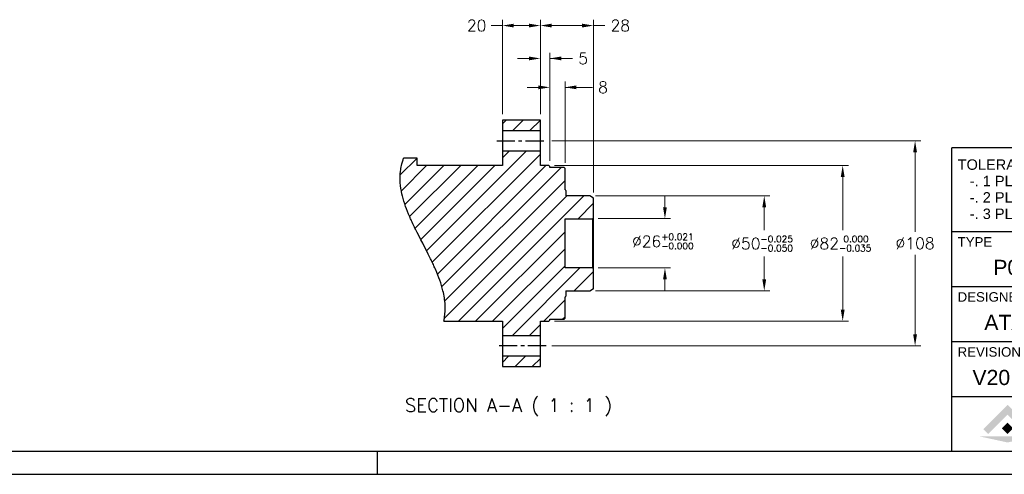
# Model space of a CAD drawing. Extents: x 0 to 1191, y -35 to 841.
# Tile 2 of 11: x 408 to 927, y 0 to 240. Entities that reach past the tile are written whole.
import ezdxf
from ezdxf.enums import TextEntityAlignment as Align

# ---------------------------------------------------------------- set-up
doc = ezdxf.new("R2010")
doc.units = 0
doc.header["$LTSCALE"] = 25.4
doc.linetypes.add('CENTER', pattern=[2, 1.25, -0.25, 0.25, -0.25])
doc.layers.get('0').update_dxf_attribs({"linetype": 'CONTINUOUS'})
doc.layers.get('Defpoints').update_dxf_attribs({"linetype": 'CONTINUOUS'})
for name, color, linetype in [('ATA-CENTER', 133, 'CENTER'), ('ATA-HATCH', 252, 'CONTINUOUS'), ('ATA-TEXT', 7, 'CONTINUOUS')]:
    doc.layers.add(name, color=color, linetype=linetype)
doc.layers.add('ATA-DIM', color=252, linetype='CONTINUOUS', lineweight=25)
doc.styles.get("Standard").update_dxf_attribs({"font": 'simplex.shx'})
doc.styles.add('주 문자 (ISO)', font='arial.ttf')
doc.dimstyles.new('ata_A0', dxfattribs={"dimtxt": 6, "dimasz": 6, "dimexe": 3, "dimexo": 3, "dimgap": 3, "dimtad": 0, "dimtih": 1, "dimtoh": 1, "dimdec": 6, "dimdsep": 46, "dimtxsty": 'Standard', "dimcen": 0, "dimclrd": 252, "dimclre": 252, "dimclrt": 4, "dimadec": 6, "dimazin": 2, "dimtfac": 1, "dimtdec": 6, "dimtofl": 0, "dimtmove": 0, "dimatfit": 3, "dimfxl": 0, "dimtolj": 1, "dimtzin": 0, "dimlwd": 0, "dimlwe": 0, "dimarcsym": 0})

# ---------------------------------------------------------------- blocks, each defined once
blk = doc.blocks.new('*D7657')
at = {"layer": 'ATA-DIM', "color": 252, "lineweight": 0}
for p, q in [((711.08, 146.75), (803.08, 146.75)), ((800.08, 140.75), (800.08, 128.75)), ((800.08, 102.75), (800.08, 114.75)), ((711.08, 96.75), (803.08, 96.75))]:
    blk.add_line(p, q, dxfattribs=at)
at = {"layer": 'ATA-DIM', "color": 252}
for points in [[(801.08, 140.75), (799.08, 140.75), (800.08, 146.75)], [(799.08, 102.75), (801.08, 102.75), (800.08, 96.75)]]:
    blk.add_solid(points, dxfattribs=at)
at = {"layer": 'Defpoints', "color": 0}
for p in [(708.08, 146.75), (708.08, 96.75), (800.08, 96.75)]:
    blk.add_point(p, dxfattribs=at)
at = {"layer": 'ATA-DIM', "color": 4, "insert": (782.69, 125.75), "char_height": 6, "attachment_point": 1}
blk.add_mtext('\\A1;%%c50{\\H3.428572;\\S-0.025^ -0.050;}', dxfattribs=at)
blk = doc.blocks.new('*D7656')
at = {"layer": 'ATA-DIM', "color": 252, "lineweight": 0}
for p, q in [((747.75, 140.75), (747.75, 146.75)), ((712.58, 134.75), (750.75, 134.75)), ((712.58, 108.75), (750.75, 108.75)), ((747.75, 102.75), (747.75, 96.75))]:
    blk.add_line(p, q, dxfattribs=at)
at = {"layer": 'ATA-DIM', "color": 252}
for points in [[(746.75, 140.75), (748.75, 140.75), (747.75, 134.75)], [(748.75, 102.75), (746.75, 102.75), (747.75, 108.75)]]:
    blk.add_solid(points, dxfattribs=at)
at = {"layer": 'Defpoints', "color": 0}
for p in [(709.58, 134.75), (747.75, 134.75), (709.58, 108.75)]:
    blk.add_point(p, dxfattribs=at)
at = {"layer": 'ATA-DIM', "color": 4, "insert": (730.37, 126.88), "char_height": 6, "attachment_point": 1}
blk.add_mtext('\\A1;%%c26{\\H3.428572;\\S+0.021^ -0.000;}', dxfattribs=at)
blk = doc.blocks.new('ata-Title-A0-002')
for color, points in [(176, [(19.06, 9.27), (16.5, 11.82), (29.3, 24.62), (42.09, 11.82), (39.54, 9.27), (29.3, 19.51)]), (30, [(29.3, 15.23), (32.28, 12.25), (29.3, 9.27), (26.32, 12.25)]), (9, [(44.36, 8.06), (29.3, 4.78), (14.24, 8.06)])]:
    blk.add_hatch(color=color).paths.add_polyline_path(points)
at = {"color": 253}
for p, q in [((0, 0), (0, 160)), ((280, 160), (0, 160)), ((210, 58), (210, 160)), ((280, 160), (280, 0)), ((0, 116), (280, 116)), ((70, 58), (70, 116)), ((140, 58), (140, 116)), ((0, 87), (280, 87)), ((0, 58), (280, 58)), ((55, 29), (55, 58)), ((110, 0), (110, 58)), ((0, 29), (280, 29)), ((280, 0), (0, 0))]:
    blk.add_line(p, q, dxfattribs=at)
for p, q in [((233.92, 136.17), (233.92, 118.94)), ((267.18, 134.93), (248.36, 131.17)), ((267.18, 119.87), (267.18, 134.93)), ((248.36, 131.17), (248.36, 123.64)), ((225.1, 127.4), (268.96, 127.4)), ((248.36, 123.64), (267.18, 119.87)), ((0, 116), (280, 116))]:
    blk.add_line(p, q)
for radius in [7.53, 3.76]:
    blk.add_circle((233.92, 127.4), radius)
at = {"char_height": 5.5, "attachment_point": 1, "style": '주 문자 (ISO)'}
for s, insert, line_spacing_factor in [('TOLERANCE UNLESS OTHERWISE SPECIFIED\\P   -. 1 PLACE DECIMALS (0.X) : {\\fAIGDT|b0|i0|c2|p2;`0}.25mm\\P   -. 2 PLACE DECIMALS (0.XX) : {\\fAIGDT|b0|i0|c2|p2;`0}.125mm \\P   -. 3 PLACE DECIMALS (0.XXX) : {\\fAIGDT|b0|i0|c2|p2;`0}.025mm', (3.01, 154), 0.942857), ('\\pxqc;THIRD ANGLE\\PPROJECTION', (245, 154), 0.987884)]:
    blk.add_mtext(s, dxfattribs=dict(at, insert=insert, line_spacing_factor=line_spacing_factor))
at = {"char_height": 5, "attachment_point": 1, "style": '주 문자 (ISO)'}
for s, insert in [('TYPE', (3, 113)), ('SCALE', (73.01, 113)), ('MATERIAL', (143, 113)), ("Q'TY", (213, 113)), ('DESIGNED BY', (3, 84)), ('{\\fTahoma|b0|i0|c0|p34;DESIGNED \\fTahoma|b0|i0|c129|p34;DATE}', (73, 84)), ('APPROVED BY', (143.01, 84)), ('APPROVED DATE', (213, 84)), ('REVISION', (3, 55)), ('SHEET SIZE', (58, 55)), ('PART NAME', (113.01, 55)), ('DRAWING NUMBER', (113.01, 26))]:
    blk.add_mtext(s, dxfattribs=dict(at, insert=insert))
at = {"color": 9, "true_color": 0xc0c0c0, "style": '주 문자 (ISO)'}
for s, insert, char_height, attachment_point in [('\\fArial|b1|i0;\\W0.95;\\H8.0000;INC', (78.33, 9), 15.0588, 7), ('\\fArial|b1|i0;\\W0.90;\\H3.0000;Assembly, Test & Analysis', (71.06, 8.34), 5.6471, 2)]:
    blk.add_mtext(s, dxfattribs=dict(at, insert=insert, char_height=char_height, attachment_point=attachment_point))
at = {"color": 176, "true_color": 0x000080, "insert": (47.23, 1.79), "char_height": 21.6471, "width": 53.0805, "attachment_point": 7, "line_spacing_factor": 0.5, "style": '주 문자 (ISO)'}
blk.add_mtext('\\fArial|b1|i0;\\W0.85;\\H11.5000;ATA', dxfattribs=at)
at = {"style": '주 문자 (ISO)'}
for tag, p in [('TYPE_001', (35, 97)), ('SCALE_001', (105, 97)), ('MATERIAL_001', (175, 97)), ('QTY_001', (245, 97)), ('DESIGNED_BY_001', (35, 68)), ('APPROVED_BY_001', (175, 68.05)), ('APPROVED_DATE_001', (245, 68)), ('REVISION_001', (27.5, 39)), ('SHEET_SIZE_001', (82.5, 39)), ('PART_NAME_001', (195, 39)), ('DRAWING_NUMBER_001', (195, 10))]:
    blk.add_attdef(tag, text='', height=8, dxfattribs=at).set_placement(p, align=Align.MIDDLE_CENTER)
at = {"color": 7, "style": '주 문자 (ISO)'}
blk.add_attdef('DESIGNED_DATE_001', text='', height=8, dxfattribs=at).set_placement((105, 68), align=Align.MIDDLE_CENTER)
blk = doc.blocks.new('*D7652')
at = {"layer": 'ATA-DIM', "color": 252, "lineweight": 0}
for p, q in [((662.08, 189.75), (662.08, 239.52)), ((682.08, 189.75), (682.08, 239.52)), ((662.08, 236.52), (656.08, 236.52)), ((676.08, 236.52), (668.08, 236.52))]:
    blk.add_line(p, q, dxfattribs=at)
at = {"layer": 'ATA-DIM', "color": 252}
for points in [[(668.08, 237.52), (668.08, 235.52), (662.08, 236.52)], [(676.08, 235.52), (676.08, 237.52), (682.08, 236.52)]]:
    blk.add_solid(points, dxfattribs=at)
at = {"layer": 'Defpoints', "color": 0}
for p in [(662.08, 236.52), (662.08, 186.75), (682.08, 186.75)]:
    blk.add_point(p, dxfattribs=at)
at = {"layer": 'ATA-DIM', "color": 4, "insert": (643.36, 239.52), "char_height": 6, "attachment_point": 1}
blk.add_mtext('\\A1;20', dxfattribs=at)
blk = doc.blocks.new('*D7662')
at = {"layer": 'ATA-DIM', "color": 252, "lineweight": 0}
for p, q in [((688.08, 175.75), (882.58, 175.75)), ((879.58, 169.75), (879.58, 127.75)), ((879.58, 73.75), (879.58, 115.75)), ((688.08, 67.75), (882.58, 67.75))]:
    blk.add_line(p, q, dxfattribs=at)
at = {"layer": 'ATA-DIM', "color": 252}
for points in [[(880.58, 169.75), (878.58, 169.75), (879.58, 175.75)], [(878.58, 73.75), (880.58, 73.75), (879.58, 67.75)]]:
    blk.add_solid(points, dxfattribs=at)
at = {"layer": 'Defpoints', "color": 0}
for p in [(685.08, 175.75), (685.08, 67.75), (879.58, 67.75)]:
    blk.add_point(p, dxfattribs=at)
at = {"layer": 'ATA-DIM', "color": 4, "insert": (879.58, 121.75), "char_height": 6, "attachment_point": 5}
blk.add_mtext('\\A1;%%C108', dxfattribs=at)
blk = doc.blocks.new('*D7658')
at = {"layer": 'ATA-DIM', "color": 252, "lineweight": 0}
for p, q in [((689.58, 162.75), (844.43, 162.75)), ((841.43, 156.75), (841.43, 128.75)), ((841.43, 86.75), (841.43, 114.75)), ((689.58, 80.75), (844.43, 80.75))]:
    blk.add_line(p, q, dxfattribs=at)
at = {"layer": 'ATA-DIM', "color": 252}
for points in [[(842.43, 156.75), (840.43, 156.75), (841.43, 162.75)], [(840.43, 86.75), (842.43, 86.75), (841.43, 80.75)]]:
    blk.add_solid(points, dxfattribs=at)
at = {"layer": 'Defpoints', "color": 0}
for p in [(686.58, 162.75), (686.58, 80.75), (841.43, 80.75)]:
    blk.add_point(p, dxfattribs=at)
at = {"layer": 'ATA-DIM', "color": 4, "insert": (824.04, 125.75), "char_height": 6, "attachment_point": 1}
blk.add_mtext('\\A1;%%c82{\\H3.428572;\\S 0.000^ -0.035;}', dxfattribs=at)
blk = doc.blocks.new('*D7655')
at = {"layer": 'ATA-DIM', "color": 252, "lineweight": 0}
for p, q in [((681.08, 203.97), (675.08, 203.97)), ((687.08, 165.25), (687.08, 206.97)), ((695.08, 164.25), (695.08, 206.97)), ((695.08, 203.97), (709.52, 203.97)), ((701.08, 203.97), (707.08, 203.97))]:
    blk.add_line(p, q, dxfattribs=at)
at = {"layer": 'ATA-DIM', "color": 252}
for points in [[(681.08, 202.97), (681.08, 204.97), (687.08, 203.97)], [(701.08, 204.97), (701.08, 202.97), (695.08, 203.97)]]:
    blk.add_solid(points, dxfattribs=at)
at = {"layer": 'Defpoints', "color": 0}
for p in [(695.08, 203.97), (687.08, 162.25), (695.08, 161.25)]:
    blk.add_point(p, dxfattribs=at)
at = {"layer": 'ATA-DIM', "color": 4, "insert": (712.52, 206.97), "char_height": 6, "attachment_point": 1}
blk.add_mtext('\\A1;8', dxfattribs=at)
blk = doc.blocks.new('*D7654')
at = {"layer": 'ATA-DIM', "color": 252, "lineweight": 0}
for p, q in [((676.08, 219.2), (670.08, 219.2)), ((682.08, 189.75), (682.08, 222.2)), ((687.08, 165.25), (687.08, 222.2)), ((687.08, 219.2), (699.08, 219.2)), ((693.08, 219.2), (699.08, 219.2))]:
    blk.add_line(p, q, dxfattribs=at)
at = {"layer": 'ATA-DIM', "color": 252}
for points in [[(676.08, 218.2), (676.08, 220.2), (682.08, 219.2)], [(693.08, 220.2), (693.08, 218.2), (687.08, 219.2)]]:
    blk.add_solid(points, dxfattribs=at)
at = {"layer": 'Defpoints', "color": 0}
for p in [(682.08, 219.2), (682.08, 186.75), (687.08, 162.25)]:
    blk.add_point(p, dxfattribs=at)
at = {"layer": 'ATA-DIM', "color": 4, "insert": (702.08, 222.2), "char_height": 6, "attachment_point": 1}
blk.add_mtext('\\A1;5', dxfattribs=at)
blk = doc.blocks.new('*D7653')
at = {"layer": 'ATA-DIM', "color": 252, "lineweight": 0}
for p, q in [((682.08, 189.75), (682.08, 239.52)), ((710.08, 148.59), (710.08, 239.52)), ((688.08, 236.52), (704.08, 236.52)), ((710.08, 236.52), (716.08, 236.52))]:
    blk.add_line(p, q, dxfattribs=at)
at = {"layer": 'ATA-DIM', "color": 252}
for points in [[(688.08, 237.52), (688.08, 235.52), (682.08, 236.52)], [(704.08, 235.52), (704.08, 237.52), (710.08, 236.52)]]:
    blk.add_solid(points, dxfattribs=at)
at = {"layer": 'Defpoints', "color": 0}
for p in [(710.08, 236.52), (682.08, 186.75), (710.08, 145.59)]:
    blk.add_point(p, dxfattribs=at)
at = {"layer": 'ATA-DIM', "color": 4, "insert": (719.08, 239.52), "char_height": 6, "attachment_point": 1}
blk.add_mtext('\\A1;28', dxfattribs=at)
blk = doc.blocks.new('ata-Border-A0-002')
blk.add_line((1179, 12), (10, 12))
at = {"color": 253, "ltscale": 0.5}
for p, q in [((596, 12), (596, 0)), ((0, 0), (1189, 0))]:
    blk.add_line(p, q, dxfattribs=at)

msp = doc.modelspace()

# ---------------------------------------------------------------- hatches: boundary and pattern name
at = {"layer": 'ATA-HATCH'}
h = msp.add_hatch(dxfattribs=at)
h.set_pattern_fill('ANSI31', color=256, scale=2)
h.set_pattern_definition([(45, (-1521.294, -1432.919), (-4.490128, 4.490128), [])])
edge = h.paths.add_edge_path()
edge.add_line((695.0771943, 134.7463409), (709.5771943, 134.7463409))
edge.add_line((709.5771943, 134.7463409), (710.0771943, 135.2463409))
edge.add_line((710.0771943, 135.2463409), (710.0771943, 145.5916403))
edge.add_line((710.0771943, 145.5916403), (708.0771943, 146.7463409))
edge.add_line((708.0771943, 146.7463409), (695.4771943, 146.7463409))
edge.add_line((695.4771943, 146.7463409), (695.4771943, 149.652185))
edge.add_arc((695.1771943, 149.652185), 0.3, 0, 109.471220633)
edge.add_line((695.0771943, 149.9350277), (695.0771943, 161.2463409))
edge.add_line((695.0771943, 161.2463409), (694.5771943, 161.7463409))
edge.add_line((694.5771943, 161.7463409), (687.0771943, 161.7463409))
edge.add_line((687.0771943, 161.7463409), (687.0771943, 162.2463409))
edge.add_line((687.0771943, 162.2463409), (686.5771943, 162.7463409))
edge.add_line((686.5771943, 162.7463409), (682.0771943, 162.7463409))
edge.add_line((682.0771943, 162.7463409), (682.0771943, 170.2463409))
edge.add_line((682.0771943, 170.2463409), (662.0771943, 170.2463409))
edge.add_line((662.0771943, 170.2463409), (662.0771943, 162.7463409))
edge.add_line((662.0771943, 162.7463409), (617.0771943, 162.7463409))
edge.add_line((617.0771943, 162.7463409), (617.0771943, 166.6476215))
edge.add_line((617.0771943, 166.6476215), (610.0408239, 166.6476215))
edge.add_spline(control_points=[(610.0408239, 166.6476215), (609.5686801, 165.3592818), (609.1904395, 164.0593923), (608.9023975, 162.7463409)], knot_values=[0.2004269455, 0.2004269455, 0.2004269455, 0.2004269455, 0.7655827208, 0.7655827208, 0.7655827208, 0.7655827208], degree=3, periodic=0)
edge.add_spline(control_points=[(608.9023978, 162.7463409), (608.6856152, 161.7581313), (608.5190528, 160.7584902), (607.9370043, 155.7119465), (608.2897786, 151.7035366), (609.1674184, 147.7463409)], knot_values=[0.0513118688, 0.0513118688, 0.0513118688, 0.0513118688, 0.3567929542, 0.3567929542, 1.574430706, 1.574430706, 1.574430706, 1.574430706], degree=3, periodic=0)
edge.add_spline(control_points=[(609.1674184, 147.7463409), (609.1674184, 147.7463409), (609.1734074, 147.7192242), (609.2036459, 147.5840109), (609.2354081, 147.4424698), (609.3143871, 147.1037893), (609.3535005, 146.9385185), (609.4004311, 146.7463326)], knot_values=[4.7025939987, 4.7025939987, 4.7025939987, 4.7025939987, 4.9087164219, 4.9087164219, 5.2172413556, 5.2172413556, 5.428494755, 5.428494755, 5.428494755, 5.428494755], degree=3, periodic=0)
edge.add_spline(control_points=[(609.4004682, 146.7463409), (610.2958651, 143.0792376), (611.6337585, 139.4127898), (613.2194348, 135.7463409)], knot_values=[4.0758791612, 4.0758791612, 4.0758791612, 4.0758791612, 5.2131764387, 5.2131764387, 5.2131764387, 5.2131764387], degree=3, periodic=0)
edge.add_spline(control_points=[(613.2194348, 135.7463409), (613.2194348, 135.7463409), (613.2196141, 135.7459264), (613.2224302, 135.739415), (613.233302, 135.7142634), (613.2814603, 135.6031515), (613.3291088, 135.4933351), (613.5525379, 134.9825048), (613.8118223, 134.3942415), (614.5781254, 132.7163322), (615.1076089, 131.5868461), (615.8998893, 129.9579895), (616.0723553, 129.6063889), (616.2502106, 129.2464541)], knot_values=[9.8373021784, 9.8373021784, 9.8373021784, 9.8373021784, 9.8560179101, 9.8560179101, 9.9842868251, 9.9842868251, 10.1764738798, 10.1764738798, 10.631769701, 10.631769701, 11.1548667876, 11.1548667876, 11.2938487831, 11.2938487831, 11.2938487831, 11.2938487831], degree=3, periodic=0)
edge.add_spline(control_points=[(616.2500338, 129.2463409), (618.7191696, 124.2463409), (621.435219, 119.2463409), (623.9043548, 114.2463409)], knot_values=[0.0556892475, 0.0556892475, 0.0556892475, 0.0556892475, 1.7263666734, 1.7263666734, 1.7263666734, 1.7263666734], degree=3, periodic=0)
edge.add_spline(control_points=[(623.9041875, 114.2462435), (624.3154347, 113.4132683), (624.6968385, 112.6272703), (625.5087893, 110.9215311), (625.9003703, 110.0715347), (626.3954232, 108.9752992), (626.5502034, 108.6261627), (626.7653879, 108.1369456), (626.8365864, 107.9732077), (626.9072317, 107.8104345), (626.92397, 107.7717327), (626.9336553, 107.7493437), (626.9349538, 107.7463409), (626.9349538, 107.7463409)], knot_values=[6.6213800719, 6.6213800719, 6.6213800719, 6.6213800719, 6.9431228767, 6.9431228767, 7.382005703, 7.382005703, 7.6582233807, 7.6582233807, 7.8888572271, 7.8888572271, 8.0262836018, 8.0262836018, 8.0766679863, 8.0766679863, 8.0766679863, 8.0766679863], degree=3, periodic=0)
edge.add_spline(control_points=[(626.9349538, 107.7463409), (628.5178904, 104.0862269), (629.8572901, 100.4184952), (630.7539204, 96.7463409)], knot_values=[0.051342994, 0.051342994, 0.051342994, 0.051342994, 1.1826401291, 1.1826401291, 1.1826401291, 1.1826401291], degree=3, periodic=0)
edge.add_spline(control_points=[(630.7539204, 96.7463409), (631.3553389, 94.2832281), (631.767265, 91.7781359), (631.9061838, 89.2463409)], knot_values=[0.0500747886, 0.0500747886, 0.0500747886, 0.0500747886, 0.8112703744, 0.8112703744, 0.8112703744, 0.8112703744], degree=3, periodic=0)
edge.add_spline(control_points=[(631.9061838, 89.2463409), (632.0229074, 87.1190539), (631.9463454, 84.9835986), (631.5308987, 82.1349021), (631.4033247, 81.4362007), (631.2519908, 80.7463409)], knot_values=[1.0445416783, 1.0445416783, 1.0445416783, 1.0445416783, 1.692558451, 1.692558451, 1.9068351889, 1.9068351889, 1.9068351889, 1.9068351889], degree=3, periodic=0)
edge.add_line((631.2519908, 80.7463409), (662.0771943, 80.7463409))
edge.add_line((662.0771943, 80.7463409), (662.0771943, 73.2463409))
edge.add_line((662.0771943, 73.2463409), (682.0771943, 73.2463409))
edge.add_line((682.0771943, 73.2463409), (682.0771943, 80.7463409))
edge.add_line((682.0771943, 80.7463409), (686.5771943, 80.7463409))
edge.add_line((686.5771943, 80.7463409), (687.0771943, 81.2463409))
edge.add_line((687.0771943, 81.2463409), (687.0771943, 81.7463409))
edge.add_line((687.0771943, 81.7463409), (694.5771943, 81.7463409))
edge.add_line((694.5771943, 81.7463409), (695.0771943, 82.2463409))
edge.add_line((695.0771943, 82.2463409), (695.0771943, 93.557654))
edge.add_arc((695.1771943, 93.8404967), 0.3, 250.528779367, 360)
edge.add_line((695.4771943, 93.8404967), (695.4771943, 96.7463409))
edge.add_line((695.4771943, 96.7463409), (708.0771943, 96.7463409))
edge.add_line((708.0771943, 96.7463409), (710.0771943, 97.9010414))
edge.add_line((710.0771943, 97.9010414), (710.0771943, 108.2463409))
edge.add_line((710.0771943, 108.2463409), (709.5771943, 108.7463409))
edge.add_line((709.5771943, 108.7463409), (695.0771943, 108.7463409))
edge.add_line((695.0771943, 108.7463409), (695.0771943, 119.6213409))
edge.add_line((695.0771943, 119.6213409), (695.0771943, 123.8713409))
edge.add_line((695.0771943, 123.8713409), (695.0771943, 134.7463409))
h.paths.add_polyline_path([(682.0771943, 186.7463409), (662.0771943, 186.7463409), (662.0771943, 181.2463409), (682.0771943, 181.2463409)])
h.paths.add_polyline_path([(682.0771943, 62.2463409), (662.0771943, 62.2463409), (662.0771943, 56.7463409), (682.0771943, 56.7463409)])

# ---------------------------------------------------------------- linework, layer by layer
for p, q in [((682.0771943, 186.7463409), (662.0771943, 186.7463409)), ((662.0771943, 186.7463409), (662.0771943, 162.7463409)), ((682.0771943, 162.7463409), (682.0771943, 186.7463409)), ((662.0771943, 181.2463409), (682.0771943, 181.2463409)), ((617.0771943, 166.6476215), (610.0408239, 166.6476215)), ((617.0771943, 162.7463409), (617.0771943, 166.6476215)), ((682.0771943, 170.2463409), (662.0771943, 170.2463409)), ((662.0771943, 162.7463409), (617.0771943, 162.7463409)), ((686.5771943, 162.7463409), (682.0771943, 162.7463409)), ((687.0771943, 162.2463409), (686.5771943, 162.7463409)), ((687.0771943, 161.7463409), (687.0771943, 162.2463409)), ((694.5771943, 161.7463409), (687.0771943, 161.7463409)), ((695.0771943, 161.2463409), (694.5771943, 161.7463409)), ((695.0771943, 149.952185), (695.0771943, 161.2463409)), ((695.1771943, 149.952185), (695.0771943, 149.952185)), ((695.4771943, 149.652185), (695.4771943, 146.7463409)), ((708.0771943, 146.7463409), (695.4771943, 146.7463409)), ((710.0771943, 145.5916403), (708.0771943, 146.7463409)), ((710.0771943, 97.9010414), (710.0771943, 145.5916403)), ((709.5771943, 134.7463409), (710.0771943, 135.2463409)), ((695.0771943, 108.7463409), (695.0771943, 134.7463409)), ((695.0771943, 134.7463409), (709.5771943, 134.7463409)), ((709.5771943, 134.7463409), (709.5771943, 108.7463409)), ((709.5771943, 108.7463409), (695.0771943, 108.7463409)), ((710.0771943, 108.2463409), (709.5771943, 108.7463409)), ((695.1771943, 93.5404967), (695.0771943, 93.5404967)), ((695.0771943, 82.2463409), (695.0771943, 93.5404967)), ((695.4771943, 96.7463409), (695.4771943, 93.8404967)), ((695.4771943, 96.7463409), (708.0771943, 96.7463409)), ((708.0771943, 96.7463409), (710.0771943, 97.9010414)), ((631.2519908, 80.7463409), (662.0771943, 80.7463409)), ((662.0771943, 80.7463409), (662.0771943, 56.7463409)), ((682.0771943, 80.7463409), (686.5771943, 80.7463409)), ((682.0771943, 56.7463409), (682.0771943, 80.7463409)), ((686.5771943, 80.7463409), (687.0771943, 81.2463409)), ((687.0771943, 81.7463409), (694.5771943, 81.7463409)), ((687.0771943, 81.2463409), (687.0771943, 81.7463409)), ((694.5771943, 81.7463409), (695.0771943, 82.2463409)), ((662.0771943, 73.2463409), (682.0771943, 73.2463409)), ((682.0771943, 62.2463409), (662.0771943, 62.2463409)), ((662.0771943, 56.7463409), (682.0771943, 56.7463409))]:
    msp.add_line(p, q)
for centre, start, end in [((695.1771943, 149.652185), 0, 90), ((695.1771943, 93.8404967), 270, 0)]:
    msp.add_arc(centre, 0.3, start, end)
for points in [[(608.9023975, 162.7463409), (609.1904395, 164.0593923), (609.5686801, 165.3592818), (610.0408239, 166.6476215)], [(613.2194348, 135.7463409), (611.6337585, 139.4127898), (610.2958651, 143.0792376), (609.4004682, 146.7463409)], [(623.9043548, 114.2463409), (621.435219, 119.2463409), (618.7191696, 124.2463409), (616.2500338, 129.2463409)], [(630.7539204, 96.7463409), (629.8572901, 100.4184952), (628.5178904, 104.0862269), (626.9349538, 107.7463409)], [(631.9061838, 89.2463409), (631.767265, 91.7781359), (631.3553389, 94.2832281), (630.7539204, 96.7463409)]]:
    msp.add_open_spline(points, degree=3)
for points, knots in [([(609.1674184, 147.7463409), (608.2897786, 151.7035366), (607.9370043, 155.7119465), (608.5190528, 160.7584902), (608.6856152, 161.7581313), (608.9023978, 162.7463409)], [0.0513118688, 0.0513118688, 0.0513118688, 0.0513118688, 1.2689496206, 1.2689496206, 1.574430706, 1.574430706, 1.574430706, 1.574430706]), ([(609.4004311, 146.7463326), (609.3535005, 146.9385185), (609.3143871, 147.1037893), (609.2354081, 147.4424698), (609.2036459, 147.5840109), (609.1734074, 147.7192242), (609.1674184, 147.7463409), (609.1674184, 147.7463409)], [4.70259399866, 4.70259399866, 4.70259399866, 4.70259399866, 4.91384739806, 4.91384739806, 5.22237233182, 5.22237233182, 5.42849475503, 5.42849475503, 5.42849475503, 5.42849475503]), ([(616.2502106, 129.2464541), (616.0723553, 129.6063889), (615.8998893, 129.9579895), (615.1076089, 131.5868461), (614.5781254, 132.7163322), (613.8118223, 134.3942415), (613.5525379, 134.9825048), (613.3291088, 135.4933351), (613.2814603, 135.6031515), (613.233302, 135.7142634), (613.2224302, 135.739415), (613.2196141, 135.7459264), (613.2194348, 135.7463409), (613.2194348, 135.7463409)], [9.8373021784, 9.8373021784, 9.8373021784, 9.8373021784, 9.9762841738, 9.9762841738, 10.4993812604, 10.4993812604, 10.9546770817, 10.9546770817, 11.1468641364, 11.1468641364, 11.2751330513, 11.2751330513, 11.2938487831, 11.2938487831, 11.2938487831, 11.2938487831]), ([(626.9349538, 107.7463409), (626.9349538, 107.7463409), (626.9336553, 107.7493437), (626.92397, 107.7717327), (626.9072317, 107.8104345), (626.8365864, 107.9732077), (626.7653879, 108.1369456), (626.5502034, 108.6261627), (626.3954232, 108.9752992), (625.9003703, 110.0715347), (625.5087893, 110.9215311), (624.6968385, 112.6272703), (624.3154347, 113.4132683), (623.9041875, 114.2462435)], [6.6213800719, 6.6213800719, 6.6213800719, 6.6213800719, 6.6717644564, 6.6717644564, 6.8091908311, 6.8091908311, 7.0398246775, 7.0398246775, 7.3160423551, 7.3160423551, 7.7549251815, 7.7549251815, 8.0766679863, 8.0766679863, 8.0766679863, 8.0766679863]), ([(631.2519908, 80.7463409), (631.4033247, 81.4362007), (631.5308987, 82.1349021), (631.9463454, 84.9835986), (632.0229074, 87.1190539), (631.9061838, 89.2463409)], [1.04454167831, 1.04454167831, 1.04454167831, 1.04454167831, 1.25881841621, 1.25881841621, 1.90683518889, 1.90683518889, 1.90683518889, 1.90683518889])]:
    msp.add_open_spline(points, degree=3, knots=knots)
at = {"layer": 'ATA-CENTER', "ltscale": 0.3}
for p, q in [((659.0771943, 175.7463409), (685.0771943, 175.7463409)), ((685.0771943, 67.7463409), (659.0771943, 67.7463409))]:
    msp.add_line(p, q, dxfattribs=at)

# ---------------------------------------------------------------- block references
msp.add_blockref('ata-Border-A0-002', (0, 0))
ref = msp.add_blockref('ata-Title-A0-002', (899, 12))
ref.add_attrib('SCALE_001', '1/1', (996.656, 105.004), dxfattribs={"height": 8, "style": '주 문자 (ISO)'})
ref.add_attrib('TYPE_001', 'P003', (920.784, 105.052), dxfattribs={"height": 8, "style": '주 문자 (ISO)'})
ref.add_attrib('DESIGNED_BY_001', 'ATAinc', (916.056, 76.064), dxfattribs={"height": 8, "style": '주 문자 (ISO)'})
ref.add_attrib('DESIGNED_DATE_001', '2024-12-09', (975.528, 76.052), dxfattribs={"color": 7, "height": 8, "style": '주 문자 (ISO)'})
ref.add_attrib('APPROVED_BY_001', 'ATAinc', (1056.056, 76.1179282), dxfattribs={"height": 8, "style": '주 문자 (ISO)'})
ref.add_attrib('APPROVED_DATE_001', '2024-12-09', (1115.528, 76.052), dxfattribs={"height": 8, "style": '주 문자 (ISO)'})
ref.add_attrib('PART_NAME_001', 'OACIS-P003-400-235', (1039.34, 47), dxfattribs={"height": 8, "style": '주 문자 (ISO)'})
ref.add_attrib('DRAWING_NUMBER_001', 'P003-400-235_ASM', (1043.408, 19.04), dxfattribs={"height": 8, "style": '주 문자 (ISO)'})
ref.add_attrib('QTY_001', '1', (1141.312, 104.984), dxfattribs={"height": 8, "style": '주 문자 (ISO)'})
ref.add_attrib('REVISION_001', 'V20.01', (909.808, 47.052), dxfattribs={"height": 8, "style": '주 문자 (ISO)'})
ref.add_attrib('SHEET_SIZE_001', 'A0', (974.94, 47.052), dxfattribs={"color": 7, "height": 8, "style": '주 문자 (ISO)'})

# ---------------------------------------------------------------- texts
at = {"layer": 'ATA-TEXT', "insert": (610.6717509, 30.597339), "char_height": 6.999999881, "attachment_point": 7}
msp.add_mtext('SECTION A-A ( 1 : 1 )', dxfattribs=at)

# ---------------------------------------------------------------- dimensions: what is measured, and where the dimension line sits
at = {"layer": 'ATA-DIM'}
dim = msp.add_linear_dim(base=(662.0771943, 236.5185315), p1=(682.0771943, 186.7463409), p2=(662.0771943, 186.7463409), angle=180, dimstyle='ata_A0', override={"dimtfac": 0.571429, "dimtdec": 2}, dxfattribs=at)
dim.commit()
dim.dimension.update_dxf_attribs({"geometry": '*D7652', "text_midpoint": (648.2171943, 236.5185315), "dimtype": 160})
for base, p1, p2, picture, middle in [((710.0771943, 236.5185315), (682.0771943, 186.7463409), (710.0771943, 145.5916403), '*D7653', (723.9371943, 236.5185315)), ((682.0771943, 219.2033472), (687.0771943, 162.2463409), (682.0771943, 186.7463409), '*D7654', (704.0871943, 219.2033472)), ((695.0771943, 203.9653429), (687.0771943, 162.2463409), (695.0771943, 161.2463409), '*D7655', (714.5265199, 203.9653429))]:
    dim = msp.add_linear_dim(base=base, p1=p1, p2=p2, dimstyle='ata_A0', override={"dimtfac": 0.571429, "dimtdec": 2}, dxfattribs=at)
    dim.commit()
    dim.dimension.update_dxf_attribs({"geometry": picture, "text_midpoint": middle, "dimtype": 160})
dim = msp.add_linear_dim(base=(879.5809288, 67.7463409), p1=(685.0771943, 175.7463409), p2=(685.0771943, 67.7463409), angle=90, text='%%C<>', dimstyle='ata_A0', override={"dimgap": 3, "dimpost": '', "dimtol": 0, "dimlim": 0, "dimtp": -0.025, "dimtm": 0.05, "dimtfac": 0.571429, "dimtdec": 3}, dxfattribs=at)
dim.commit()
dim.dimension.update_dxf_attribs({"geometry": '*D7662', "text_midpoint": (879.5809288, 121.7463409)})
for base, p1, p2, override, picture, middle in [((841.4250513, 80.7463409), (686.5771943, 162.7463409), (686.5771943, 80.7463409), {"dimtol": 1, "dimtm": 0.035, "dimtfac": 0.571429, "dimtdec": 3}, '*D7658', (841.4250513, 121.7463409)), ((800.0771943, 96.7463409), (708.0771943, 146.7463409), (708.0771943, 96.7463409), {"dimtol": 1, "dimlim": 0, "dimtp": -0.025, "dimtm": 0.05, "dimtfac": 0.571429, "dimtdec": 3, "dimtolj": 1, "dimtzin": 0}, '*D7657', (800.0771943, 121.7463409)), ((747.7484889, 134.7463409), (709.5771943, 108.7463409), (709.5771943, 134.7463409), {"dimtol": 1, "dimlim": 0, "dimtp": 0.021, "dimtm": 1e-09, "dimtfac": 0.571429, "dimtdec": 3, "dimtolj": 1, "dimtzin": 0}, '*D7656', (747.7484889, 122.8763946))]:
    dim = msp.add_linear_dim(base=base, p1=p1, p2=p2, angle=90, text='%%c<>', dimstyle='ata_A0', override=override, dxfattribs=at)
    dim.commit()
    dim.dimension.update_dxf_attribs({"geometry": picture, "text_midpoint": middle, "dimtype": 160})

doc.saveas('drawing.dxf')
